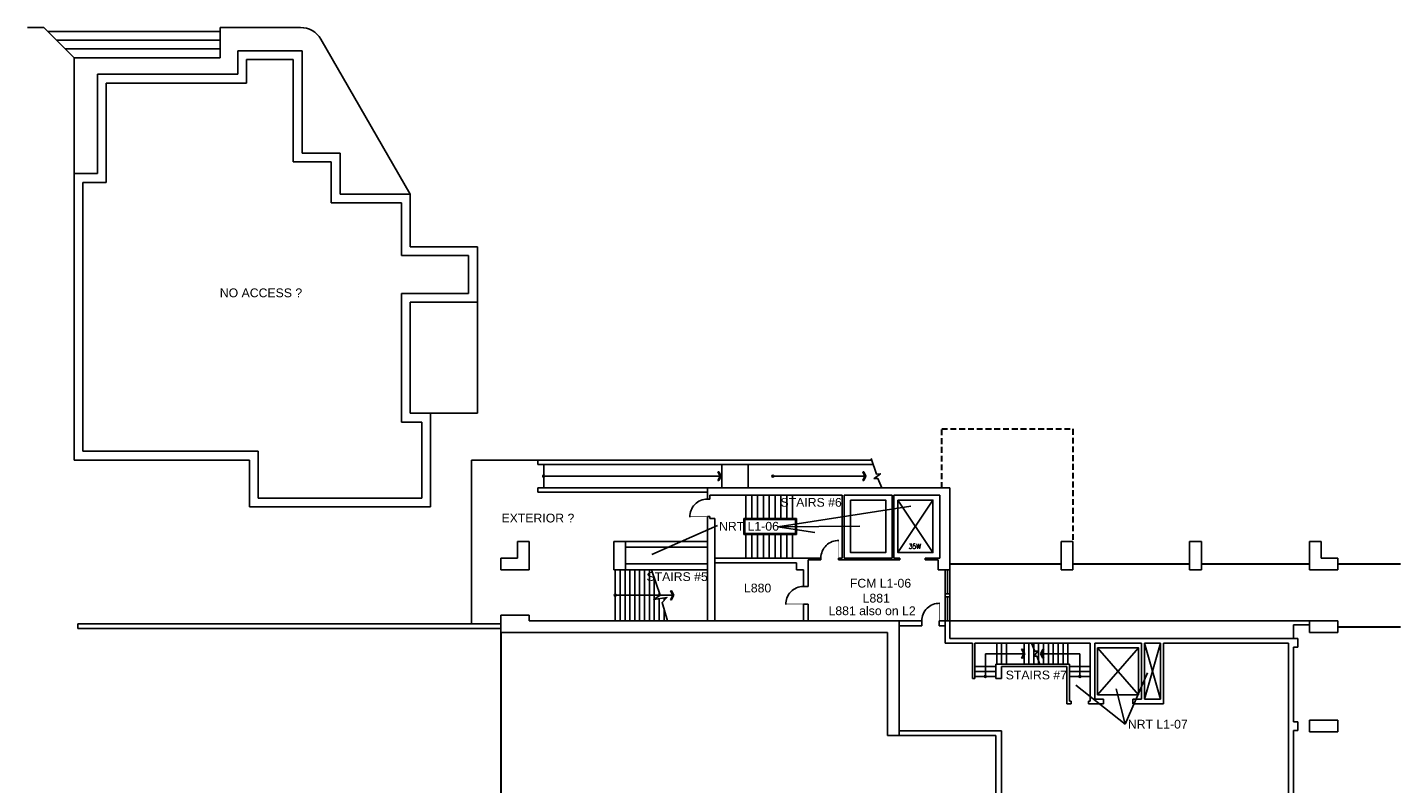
# Model space of a CAD drawing. Extents: x 1035 to 4824, y 45 to 4156.
# Tile 3 of 3: x 1293 to 4112, y 2604 to 4156. Entities that reach past the tile are written whole.
import ezdxf

# ---------------------------------------------------------------- set-up
doc = ezdxf.new("R2010")
doc.units = 0
doc.header["$LTSCALE"] = 96
doc.header["$MEASUREMENT"] = 0
doc.linetypes.add('HIDDEN2', pattern=[0.1875, 0.125, -0.0625])
doc.layers.get('0').update_dxf_attribs({"linetype": 'CONTINUOUS'})
doc.layers.get('DEFPOINTS').update_dxf_attribs({"color": 31, "linetype": 'CONTINUOUS'})
for name, color, linetype in [('A-ANNO-RNUM', 4, 'CONTINUOUS'), ('A-ANNO-TEXT', 4, 'CONTINUOUS'), ('A-ANNO-TEXT-CTC', 181, 'CONTINUOUS'), ('A-DOOR', 2, 'CONTINUOUS'), ('A-FLOR-SHFT', 1, 'CONTINUOUS'), ('A-FLOR-STRS', 2, 'CONTINUOUS'), ('A-GLAZ', 2, 'CONTINUOUS'), ('A-SYMB', 2, 'CONTINUOUS'), ('A-WALL-FULL', 6, 'CONTINUOUS'), ('A-WALL-SILL', 1, 'CONTINUOUS')]:
    doc.layers.add(name, color=color, linetype=linetype)
doc.layers.add('T', color=25, linetype='Continuous', lineweight=30, plot=False)
doc.styles.add('ARIAL', font='arial.ttf')
doc.styles.add('PP-FPLL-unverified$0$STANDARD', font='ROMANS.shx', dxfattribs={"width": 0.85})

# ---------------------------------------------------------------- blocks, each defined once
blk = doc.blocks.new('ARROW')
for p, q in [((0, 0), (47.9, 0)), ((41, 9), (45.5, 0)), ((41, 9), (43.2, 9)), ((45.5, 0), (41, -9)), ((43.2, 9), (47.7, 0)), ((47.7, 0), (43.2, -9)), ((41, -9), (43.2, -9))]:
    blk.add_line(p, q)
for points in [[(41, 9), (45.5, 0), (43.2, 9), (47.7, 0)], [(41, -9), (45.5, 0), (43.2, -9), (47.7, 0)]]:
    blk.add_solid(points)

msp = doc.modelspace()

# ---------------------------------------------------------------- linework, layer by layer
at = {"layer": 'A-ANNO-TEXT-CTC'}
for p, q in [((2833.7, 3130.8), (3106.3, 3173.7)), ((2709.6, 3133.7), (2574.9, 3074.3)), ((2833.7, 3130.8), (3001.7, 3132.7)), ((2833.7, 3130.8), (2909.6, 3119.7)), ((3546.5, 2726.2), (3592.2, 2831.1)), ((3546.5, 2726.2), (3445.3, 2805.9)), ((3546.5, 2726.2), (3528.4, 2798.2))]:
    msp.add_line(p, q, dxfattribs=at)
at = {"layer": 'A-DOOR'}
for points in [[(2689, 3188, 0.422967), (2653, 3150.9)], [(2959.1, 3103, 0.422967), (2922, 3067)], [(2886, 3008.5, 0.422967), (2850, 2971.4)], [(3166.1, 2974, 0.422967), (3129, 2938)]]:
    msp.add_lwpolyline(points, format="xyb", dxfattribs=at)
at = {"layer": 'A-DOOR', "const_width": 1}
for points in [[(2689, 3152), (2653, 3152)], [(2958, 3067), (2958, 3103)], [(2886, 2972.5), (2850, 2972.5)], [(3165, 2938), (3165, 2974)]]:
    msp.add_lwpolyline(points, dxfattribs=at)
at = {"layer": 'A-FLOR-SHFT'}
for p, q in [((3080, 3186), (3152, 3078)), ((3152, 3186), (3080, 3078)), ((3574, 2786.5), (3490, 2882.5)), ((3574, 2882.5), (3490, 2786.5))]:
    msp.add_line(p, q, dxfattribs=at)
for points in [[(2983, 3186), (3055, 3186), (3055, 3078), (2983, 3078)], [(3080, 3186), (3152, 3186), (3152, 3078), (3080, 3078)], [(3490, 2882.5), (3574, 2882.5), (3574, 2786.5), (3490, 2786.5)]]:
    msp.add_lwpolyline(points, close=True, dxfattribs=at)
for points in [[(3586, 2892), (3619, 2777)], [(3619, 2892), (3586, 2777)]]:
    msp.add_lwpolyline(points, dxfattribs=at)
at = {"layer": 'A-FLOR-STRS'}
for p, q in [((1689, 4148), (1335, 4148)), ((1689, 4130), (1353, 4130)), ((1689, 4112), (1371, 4112)), ((2205, 3268), (2205, 2932)), ((2205, 3268), (3026.2, 3268)), ((2341, 3268), (2341, 3259)), ((3029.3, 3259), (2341, 3259)), ((2353, 3259), (2353, 3211)), ((2719, 3259), (2719, 3211)), ((2773, 3259), (2773, 3211)), ((2341, 3211), (2341, 3202)), ((2689, 3211), (2341, 3211)), ((2689, 3202), (2341, 3202)), ((2768, 3148), (2768, 3196)), ((2780, 3148), (2780, 3196)), ((2792, 3148), (2792, 3196)), ((2804, 3148), (2804, 3196)), ((2816, 3148), (2816, 3196)), ((2828, 3148), (2828, 3196)), ((2840, 3148), (2840, 3196)), ((2852, 3148), (2852, 3196)), ((2864, 3146), (2864, 3196)), ((2872, 3148), (2764, 3148)), ((2764, 3148), (2764, 3115)), ((2870, 3146), (2766, 3146)), ((2766, 3146), (2766, 3117)), ((2870, 3146), (2870, 3117)), ((2872, 3148), (2872, 3115)), ((2872, 3115), (2764, 3115)), ((2870, 3117), (2766, 3117)), ((2768, 3115), (2768, 3067)), ((2780, 3115), (2780, 3067)), ((2792, 3115), (2792, 3067)), ((2804, 3115), (2804, 3067)), ((2816, 3115), (2816, 3067)), ((2828, 3115), (2828, 3067)), ((2840, 3115), (2840, 3067)), ((2852, 3115), (2852, 3067)), ((2864, 3067), (2864, 3117)), ((2500, 3043), (2500, 2938)), ((2510, 3043), (2510, 2938)), ((2520, 3043), (2520, 2938)), ((2530, 3043), (2530, 2938)), ((2540, 3043), (2540, 2938)), ((2550, 3043), (2550, 2938)), ((2560, 3043), (2560, 2938)), ((2570, 3043), (2570, 2938)), ((2580, 3025.7), (2580, 2938)), ((2590, 2996.8), (2590, 2989.6)), ((2590, 2983.6), (2590, 2938)), ((2600, 2985.1), (2600, 2980)), ((2600, 2962.2), (2600, 2938)), ((3283, 2849.2), (3283, 2892)), ((3293, 2849.2), (3293, 2892)), ((3303, 2849.2), (3303, 2892)), ((3339, 2892), (3339, 2849.2)), ((3349, 2892), (3349, 2849.2)), ((3354.5, 2892), (3361, 2876)), ((3367.4, 2875.5), (3358.9, 2865.8)), ((3359, 2892), (3359, 2849.2)), ((3361, 2876), (3367.4, 2875.5)), ((3369, 2892), (3369, 2849.2)), ((3379, 2892), (3379, 2849.2)), ((3389, 2892), (3389, 2849.2)), ((3399, 2892), (3399, 2849.2)), ((3409, 2892), (3409, 2849.2)), ((3419, 2892), (3419, 2849.2)), ((3429, 2892), (3429, 2849.2)), ((3358.9, 2865.8), (3365.3, 2865.3)), ((3365.3, 2865.3), (3371.7, 2849.2)), ((3281, 2844), (3238.2, 2844)), ((3281, 2834), (3238.2, 2834)), ((3281, 2824), (3238.2, 2824)), ((3475, 2844), (3432.2, 2844)), ((3475, 2834), (3432.2, 2834)), ((3475, 2824), (3432.2, 2824))]:
    msp.add_line(p, q, dxfattribs=at)
for points in [[(3025.2, 3271), (3036.2, 3239), (3044.2, 3240), (3031.2, 3230), (3039.2, 3230), (3047.2, 3211)], [(2574, 3043), (2592, 2991), (2579, 2982), (2606, 2986), (2596, 2976), (2607, 2938)]]:
    msp.add_lwpolyline(points, dxfattribs=at)
at = {"layer": 'A-GLAZ'}
for p, q in [((3182, 3043), (3182, 2993.5)), ((3187, 2993.5), (3177, 2993.5)), ((3187, 2987.5), (3177, 2987.5)), ((3182, 2987.5), (3182, 2938))]:
    msp.add_line(p, q, dxfattribs=at)
at = {"layer": 'A-SYMB'}
for p, q in [((2669.5, 3235), (2353, 3235)), ((2991.7, 3235), (2823.1, 3235)), ((2572.3, 2990.5), (2500, 2990.5)), ((3292.8, 2870.6), (3259.6, 2870.6)), ((3259.6, 2824), (3259.6, 2870.6)), ((3420.5, 2870.6), (3453.6, 2870.6)), ((3453.6, 2824), (3453.6, 2870.6))]:
    msp.add_line(p, q, dxfattribs=at)
for centre in [(2353, 3235), (2823.1, 3235), (2500, 2990.5), (3259.6, 2824), (3453.6, 2824)]:
    msp.add_circle(centre, 2, dxfattribs=at)
at = {"layer": 'A-WALL-FULL'}
for p, q in [((1327, 4156), (1293.3, 4156)), ((1389, 4094), (1327, 4156)), ((1689, 4156), (1689, 4094)), ((1853.8, 4156), (1689, 4156)), ((2079, 3814), (1895.4, 4132)), ((1389, 3268), (1389, 4094)), ((1689, 4094), (1389, 4094)), ((1725, 4108), (1725, 4060)), ((1857, 4108), (1725, 4108)), ((1743, 4090), (1743, 4042)), ((1839, 4090), (1743, 4090)), ((1839, 4090), (1839, 3880)), ((1857, 4108), (1857, 3898)), ((1437, 4060), (1437, 3856)), ((1725, 4060), (1437, 4060)), ((1455, 4042), (1455, 3838)), ((1743, 4042), (1455, 4042)), ((1935, 3898), (1857, 3898)), ((1935, 3898), (1935, 3814)), ((1917, 3880), (1839, 3880)), ((1917, 3880), (1917, 3796)), ((1437, 3856), (1389, 3856)), ((1407, 3838), (1407, 3286)), ((1455, 3838), (1407, 3838)), ((2079, 3814), (1935, 3814)), ((2079, 3814), (2079, 3706)), ((2061, 3796), (1917, 3796)), ((2061, 3796), (2061, 3688)), ((2217, 3706), (2079, 3706)), ((2217, 3364), (2217, 3706)), ((2199, 3688), (2061, 3688)), ((2199, 3688), (2199, 3610)), ((2199, 3610), (2061, 3610)), ((2061, 3610), (2061, 3346)), ((2217, 3592), (2079, 3592)), ((2079, 3592), (2079, 3364)), ((2079, 3364), (2217, 3364)), ((2121, 3364), (2121, 3172)), ((2103, 3346), (2061, 3346)), ((2103, 3346), (2103, 3190)), ((1767, 3286), (1407, 3286)), ((1767, 3286), (1767, 3190)), ((1749, 3268), (1389, 3268)), ((1749, 3268), (1749, 3172)), ((2103, 3190), (1767, 3190)), ((3187, 3211), (2689, 3211)), ((2689, 3211), (2689, 3188)), ((2694.2, 3188), (2689, 3188)), ((2966, 3196), (2694.2, 3196)), ((2694.2, 3196), (2694.2, 3188)), ((2966, 3196), (2966, 3067)), ((3068, 3196), (2970, 3196)), ((2970, 3196), (2970, 3067)), ((3068, 3196), (3068, 3067)), ((3166, 3196), (3072, 3196)), ((3072, 3196), (3072, 3067)), ((3166, 3067), (3166, 3196)), ((3187, 3043), (3187, 3211)), ((2121, 3172), (1749, 3172)), ((2689, 3152), (2689, 2938)), ((2694.2, 3152), (2689, 3152)), ((2694.2, 3152), (2694.2, 3148)), ((2704, 3148), (2694.2, 3148)), ((2704, 3148), (2704, 2938)), ((2299, 3067), (2299, 3101)), ((2299, 3101), (2323, 3101)), ((2323, 3101), (2323, 3043)), ((2497, 3101), (2497, 3043)), ((2497, 3101), (2689, 3101)), ((2521, 3043), (2521, 3101)), ((3439, 3101), (3415, 3101)), ((3415, 3101), (3415, 3043)), ((3439, 3043), (3439, 3101)), ((3679, 3101), (3679, 3043)), ((3703, 3101), (3679, 3101)), ((3703, 3043), (3703, 3101)), ((3925, 3101), (3925, 3043)), ((3949, 3101), (3925, 3101)), ((3949, 3067), (3949, 3101)), ((2521, 3089), (2689, 3089)), ((2265, 3043), (2265, 3067)), ((2265, 3067), (2299, 3067)), ((2689, 3055), (2521, 3055)), ((2922, 3067), (2704, 3067)), ((2872, 3057), (2704, 3057)), ((2872, 3057), (2872, 3043)), ((2922, 3063), (2896, 3063)), ((2896, 3063), (2896, 3008.5)), ((2922, 3063), (2922, 3067)), ((2966, 3067), (2958, 3067)), ((2958, 3063), (2958, 3067)), ((3084, 3063), (2958, 3063)), ((3068, 3067), (2970, 3067)), ((3084, 3067), (3072, 3067)), ((3084, 3063), (3084, 3067)), ((3166, 3067), (3136, 3067)), ((3136, 3063), (3136, 3067)), ((3163, 3063), (3136, 3063)), ((3163, 3063), (3163, 3043)), ((3983, 3067), (3949, 3067)), ((3983, 3043), (3983, 3067)), ((2323, 3043), (2265, 3043)), ((2497, 3043), (2689, 3043)), ((2886, 3043), (2872, 3043)), ((2886, 3043), (2886, 3008.5)), ((3163, 3043), (3187, 3043)), ((3415, 3043), (3439, 3043)), ((3679, 3043), (3703, 3043)), ((3925, 3043), (3983, 3043)), ((2886, 3008.5), (2896, 3008.5)), ((2886, 2972.5), (2886, 2938)), ((2886, 2972.5), (2896, 2972.5)), ((2896, 2972.5), (2896, 2938)), ((2265, 2932), (1397, 2932)), ((1397, 2932), (1397, 2922)), ((2265, 2950), (2265, 2914)), ((2323, 2950), (2265, 2950)), ((2323, 2950), (2323, 2938)), ((2323, 2938), (3129, 2938)), ((3083, 2938), (3083, 2703)), ((3129, 2928), (3129, 2938)), ((3165, 2938), (3983, 2938)), ((3165, 2928), (3165, 2938)), ((3177, 2892), (3177, 2938)), ((3187, 2902), (3187, 2938)), ((3925, 2938), (3925, 2914)), ((3983, 2914), (3983, 2938)), ((2265, 2922), (1397, 2922)), ((3059, 2914), (2265, 2914)), ((3059, 2914), (3059, 2703)), ((3083, 2928), (3129, 2928)), ((3165, 2928), (3177, 2928)), ((3892, 2902), (3892, 2930)), ((3892, 2930), (3925, 2930)), ((3925, 2914), (3983, 2914)), ((3233, 2892), (3177, 2892)), ((3901, 2902), (3187, 2902)), ((3233, 2820), (3233, 2892)), ((3475, 2892), (3238.2, 2892)), ((3238.2, 2820), (3238.2, 2892)), ((3475, 2892), (3475, 2773.2)), ((3484, 2892), (3484, 2777)), ((3484, 2892), (3580, 2892)), ((3580, 2777), (3580, 2892)), ((3619, 2892), (3586, 2892)), ((3586, 2777), (3586, 2892)), ((3619, 2777), (3619, 2892)), ((3882, 2892), (3625, 2892)), ((3625, 2768), (3625, 2892)), ((3882, 2892), (3882, 2044)), ((3892, 2884), (3892, 2731)), ((3901, 2884), (3892, 2884)), ((3901, 2902), (3901, 2884)), ((3281, 2849.2), (3432.2, 2849.2)), ((3281, 2820), (3281, 2849.2)), ((3432.2, 2849.2), (3432.2, 2773.2)), ((3238.2, 2820), (3233, 2820)), ((3293, 2820), (3281, 2820)), ((3293, 2844), (3427, 2844)), ((3293, 2820), (3293, 2844)), ((3427, 2844), (3427, 2768)), ((3427, 2768), (3435.6, 2768)), ((3432.2, 2773.2), (3435.6, 2773.2)), ((3435.6, 2773.2), (3435.6, 2768)), ((3471.6, 2773.2), (3471.6, 2768)), ((3471.6, 2773.2), (3475, 2773.2)), ((3471.6, 2768), (3502, 2768)), ((3484, 2777), (3502, 2777)), ((3502, 2777), (3502, 2768)), ((3562, 2777), (3562, 2768)), ((3562, 2777), (3580, 2777)), ((3562, 2768), (3625, 2768)), ((3586, 2777), (3619, 2777)), ((3983, 2734), (3925, 2734)), ((3925, 2734), (3925, 2710)), ((3983, 2710), (3983, 2734)), ((3293, 2712), (3083, 2712)), ((3293, 2712), (3293, 2044)), ((3901, 2731), (3892, 2731)), ((3901, 2713), (3892, 2713)), ((3892, 2713), (3892, 2560)), ((3901, 2731), (3901, 2713)), ((3925, 2710), (3983, 2710)), ((3281, 2703), (3059, 2703)), ((3281, 2703), (3281, 2032))]:
    msp.add_line(p, q, dxfattribs=at)
msp.add_arc((1853.8, 4108), 48, 30, 90, dxfattribs=at)
at = {"layer": 'A-WALL-SILL'}
for p, q in [((3177, 3043), (3177, 2938)), ((3187, 3043), (3187, 2938))]:
    msp.add_line(p, q, dxfattribs=at)
at = {"layer": 'T', "linetype": 'HIDDEN2'}
for p, q in [((3170, 3211), (3170, 3332)), ((3170, 3332), (3439, 3332)), ((3439, 3332), (3439, 3101))]:
    msp.add_line(p, q, dxfattribs=at)
at = {"layer": 'T'}
for p, q in [((3187, 3055), (3415, 3055)), ((3439, 3055), (3679, 3055)), ((3703, 3055), (3925, 3055)), ((3983, 3055), (4111.9, 3055)), ((2265, 2914), (2265, 2548)), ((3983, 2926), (4111.9, 2926))]:
    msp.add_line(p, q, dxfattribs=at)

# ---------------------------------------------------------------- block references
at = {"layer": 'A-SYMB'}
for p in [(2669.5, 3235), (2966.9, 3235), (3292.8, 2870.6)]:
    msp.add_blockref('ARROW', p, dxfattribs=at)
at = {"layer": 'A-SYMB', "xscale": -1, "rotation": 180}
msp.add_blockref('ARROW', (2572.3, 2990.5), dxfattribs=at)
at = {"layer": 'A-SYMB', "xscale": -1}
msp.add_blockref('ARROW', (3420.5, 2870.6), dxfattribs=at)

# ---------------------------------------------------------------- texts
at = {"layer": 'A-ANNO-RNUM', "style": 'ARIAL'}
msp.add_text('L880', height=18, dxfattribs=at).set_placement((2764.2, 2996.4))
at = {"layer": 'A-ANNO-TEXT', "style": 'ARIAL'}
for s, p in [('STAIRS #6', (2839.1, 3172.3)), ('STAIRS #5', (2564, 3019.8)), ('STAIRS #7', (3301.4, 2817.9))]:
    msp.add_text(s, height=18, dxfattribs=at).set_placement(p)
at = {"layer": 'A-ANNO-TEXT', "style": 'PP-FPLL-unverified$0$STANDARD', "width": 0.85}
msp.add_text('35W', height=10.06, dxfattribs=at).set_placement((3102.2, 3086))
at = {"layer": 'A-ANNO-TEXT-CTC', "style": 'ARIAL'}
for s, p in [('NRT L1-06', (2712.9, 3123.2)), ('FCM L1-06', (2981.5, 3006.3)), ('NRT L1-07', (3552.1, 2717))]:
    msp.add_text(s, height=18, dxfattribs=at).set_placement(p)
at = {"layer": 'DEFPOINTS', "style": 'ARIAL'}
for s, p in [('NO ACCESS ?', (1688.2, 3602.3)), ('EXTERIOR ?', (2266.4, 3140)), ('L881', (3007.7, 2975.6)), ('L881 also on L2', (2937.7, 2949.7))]:
    msp.add_text(s, height=18, dxfattribs=at).set_placement(p)

doc.saveas('drawing.dxf')
